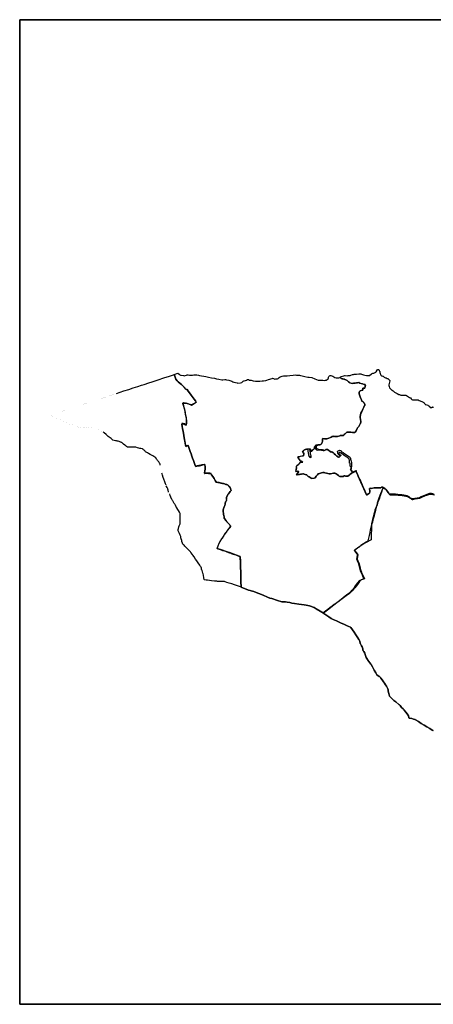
# Model space of a CAD drawing. Header units: metres. Extents: x 578835 to 593571, y 248557 to 255108.
# Tile 4 of 251: x 579487 to 579613, y 249054 to 249355. Entities that reach past the tile are written whole.
import ezdxf

# ---------------------------------------------------------------- set-up
doc = ezdxf.new("R2010")
doc.units = ezdxf.units.M
doc.layers.add('présentation - une seule planche', color=7, linetype='Continuous')

msp = doc.modelspace()

# ---------------------------------------------------------------- linework, layer by layer
at = {"layer": 'présentation - une seule planche'}
for points in [[(580032.17, 249354.95), (579487.34, 249354.95), (579487.34, 249054.38), (580032.17, 249054.38)], [(579571.75, 249216.06), (579571.93, 249216.03), (579572.3, 249216.11), (579572.53, 249216.1), (579572.62, 249216.03), (579572.78, 249216.13), (579572.93, 249216.18), (579573.28, 249216.24), (579573.7, 249216.3), (579573.86, 249216.27), (579574.07, 249216.23), (579574.39, 249216.08), (579574.74, 249215.98), (579574.85, 249215.96), (579574.91, 249215.9), (579575.02, 249215.77), (579575.17, 249215.61), (579575.29, 249215.5), (579575.4, 249215.46), (579575.59, 249215.41), (579576.24, 249215), (579576.37, 249214.94), (579577.12, 249215.01), (579577.3, 249215.05), (579577.47, 249215.14), (579577.72, 249215.56), (579578.14, 249215.99), (579578.35, 249216.28), (579578.76, 249216.44), (579579.05, 249216.55), (579579.36, 249216.63), (579579.72, 249216.68), (579580.08, 249216.69), (579580.15, 249216.69), (579580.39, 249216.64), (579580.83, 249216.48), (579581.28, 249216.38), (579581.69, 249216.33), (579581.93, 249216.3), (579582.12, 249216.29), (579583.06, 249216.51), (579583.3, 249216.5), (579583.53, 249216.48), (579583.67, 249216.43), (579583.84, 249216.35), (579584.14, 249216.11), (579584.5, 249215.81), (579584.77, 249215.62), (579584.95, 249215.54), (579585.09, 249215.49), (579585.32, 249215.51), (579585.81, 249215.5), (579586, 249215.54), (579586.31, 249215.68), (579586.46, 249215.68), (579586.72, 249215.61), (579587.24, 249215.56), (579587.38, 249215.65), (579587.74, 249215.89), (579587.98, 249216.06), (579588.12, 249216.17), (579588.58, 249216.56), (579588.74, 249216.66), (579588.85, 249216.69), (579588.97, 249216.72), (579589.82, 249217.11), (579589.99, 249217.14), (579589.91, 249217), (579590.02, 249216.81), (579590.33, 249216.1), (579590.56, 249215.62), (579590.99, 249214.65), (579591.22, 249214.13), (579591.96, 249212.46), (579592.58, 249211.08), (579593.09, 249209.95), (579593.14, 249209.88), (579593.66, 249210.18), (579593.78, 249210.27), (579593.88, 249210.36), (579593.97, 249210.46), (579594.03, 249210.56), (579594.08, 249210.72), (579594.1, 249210.85), (579594.09, 249211.02), (579594.01, 249211.79), (579594.09, 249211.88), (579594.17, 249211.91), (579594.54, 249211.86), (579595.45, 249212.08), (579595.58, 249212.09), (579596.49, 249212), (579596.85, 249212.02), (579597.15, 249212.01), (579597.28, 249212.02), (579597.43, 249212.06), (579597.68, 249212.24), (579597.92, 249212.26), (579598, 249212.23), (579598.11, 249212.16), (579597.97, 249211.78), (579597.63, 249210.92), (579597.47, 249210.49), (579597.04, 249209.36), (579596.86, 249208.87), (579596.52, 249207.93), (579596.43, 249207.7), (579596.32, 249207.38), (579596.19, 249206.79), (579596.09, 249206.44), (579595.92, 249205.95), (579595.66, 249205.2), (579595.57, 249204.87), (579595.44, 249204.3), (579595.36, 249204.04), (579595.09, 249203.13), (579594.9, 249202.4), (579594.61, 249201.2), (579594.59, 249200.69), (579594.56, 249199.43), (579594.5, 249197.82), (579594.47, 249196.38), (579594.46, 249196.27), (579594.46, 249196.17), (579594.07, 249195.98), (579593.34, 249195.59), (579592.16, 249194.9), (579591.37, 249194.46), (579590.81, 249193.98), (579590.47, 249193.72), (579589.41, 249192.92), (579589.99, 249192.22), (579590.38, 249191.83), (579590.42, 249191.72), (579590.35, 249190.96), (579590.27, 249190.43), (579590.27, 249190.22), (579590.47, 249189.73), (579590.73, 249189.11), (579590.93, 249188.48), (579591.19, 249187.47), (579591.29, 249187.13), (579591.54, 249186.3), (579591.7, 249185.87), (579592.05, 249185.15), (579592.49, 249184.29), (579591.47, 249183.94), (579591.3, 249183.83), (579590.94, 249183.4), (579590.31, 249182.57), (579589.51, 249181.52), (579589.22, 249181.17), (579588.71, 249180.59), (579588.22, 249180.11), (579587.75, 249179.72), (579587.29, 249179.38), (579586.43, 249178.77), (579585.27, 249177.89), (579584.69, 249177.48), (579584.02, 249176.95), (579583.51, 249176.56), (579582.73, 249175.95), (579581.55, 249175.03), (579579.92, 249173.8), (579578.96, 249174.37), (579577.76, 249175.08), (579577.14, 249175.48), (579575.72, 249176.06), (579574.71, 249176.22), (579574.11, 249176.29), (579572.44, 249176.55), (579571.08, 249176.75), (579570.33, 249176.87), (579569.7, 249177.01), (579568.93, 249177.15), (579568.34, 249177.21), (579567.24, 249177.22), (579565.89, 249177.67), (579564.22, 249178.21), (579563.58, 249178.41), (579562.89, 249178.71), (579561.6, 249179.23), (579560.24, 249179.77), (579558.96, 249180.28), (579558.73, 249180.37), (579557.87, 249180.58), (579557.59, 249180.68), (579557.09, 249180.85), (579554.82, 249181.76), (579554.82, 249182.05), (579554.78, 249183.18), (579554.76, 249184.39), (579554.74, 249185.39), (579554.71, 249186.49), (579554.68, 249187.64), (579554.66, 249188.52), (579554.64, 249189.3), (579554.6, 249190.63), (579554.59, 249190.72), (579554.58, 249191.04), (579554.58, 249191.07), (579553.4, 249191.51), (579551.31, 249192.26), (579551.25, 249192.28), (579550.32, 249192.59), (579548.83, 249193.11), (579547.59, 249193.56), (579547.95, 249194.66), (579548.46, 249195.63), (579548.64, 249195.95), (579548.77, 249196.2), (579549.44, 249197.2), (579549.7, 249197.6), (579550.04, 249198.11), (579550.6, 249198.86), (579550.73, 249199.03), (579551.03, 249199.43), (579551.56, 249200.08), (579551.71, 249200.25), (579551.68, 249200.35), (579551.62, 249200.41), (579551.53, 249200.5), (579551.43, 249200.65), (579551.29, 249200.84), (579551.14, 249201.04), (579551, 249201.19), (579550.83, 249201.37), (579550.64, 249201.56), (579550.47, 249201.76), (579550.26, 249202.02), (579550.19, 249202.1), (579549.83, 249202.54), (579549.69, 249202.7), (579549.68, 249202.78), (579549.68, 249202.92), (579549.66, 249203.07), (579549.63, 249203.27), (579549.59, 249203.46), (579549.56, 249203.65), (579549.52, 249203.82), (579549.49, 249203.95), (579549.43, 249204.41), (579549.41, 249204.63), (579549.39, 249204.81), (579549.39, 249205.12), (579549.4, 249205.26), (579549.4, 249205.34), (579549.41, 249205.4), (579549.42, 249205.42), (579549.43, 249205.51), (579549.45, 249205.57), (579549.52, 249205.73), (579549.6, 249205.96), (579549.7, 249206.24), (579549.77, 249206.43), (579549.84, 249206.6), (579549.9, 249206.8), (579549.95, 249206.96), (579549.98, 249207.12), (579550.03, 249207.38), (579550.09, 249207.68), (579550.1, 249207.78), (579550.18, 249207.83), (579550.27, 249207.97), (579550.36, 249208.14), (579550.41, 249208.23), (579550.45, 249208.36), (579550.46, 249208.42), (579550.43, 249208.53), (579550.37, 249208.68), (579550.35, 249208.75), (579550.34, 249208.85), (579550.33, 249208.94), (579550.34, 249209.01), (579550.36, 249209.07), (579550.38, 249209.14), (579550.43, 249209.21), (579550.53, 249209.35), (579550.57, 249209.44), (579550.63, 249209.59), (579550.69, 249209.75), (579550.72, 249209.82), (579550.75, 249209.88), (579550.84, 249210.01), (579551, 249210.23), (579551.3, 249210.62), (579551.51, 249210.89), (579551.73, 249211.15), (579551.81, 249211.24), (579551.81, 249211.3), (579551.76, 249211.45), (579551.64, 249211.81), (579551.51, 249212.17), (579551.45, 249212.35), (579551.37, 249212.37), (579551.24, 249212.36), (579551.22, 249212.39), (579551.14, 249212.53), (579551.01, 249212.72), (579550.93, 249212.79), (579550.84, 249212.85), (579550.76, 249212.89), (579550.68, 249212.93), (579550.44, 249213.01), (579550.27, 249213.06), (579550.17, 249213.1), (579549.73, 249213.3), (579549.66, 249213.31), (579549.5, 249213.34), (579549.32, 249213.37), (579549.13, 249213.4), (579548.82, 249213.46), (579548.65, 249213.49), (579548.5, 249213.56), (579548.11, 249213.65), (579547.45, 249213.78), (579547.22, 249213.81), (579546.94, 249214.28), (579546.59, 249214.86), (579546.2, 249215.48), (579545.86, 249216.03), (579545.64, 249216.38), (579545.75, 249216.46), (579545.32, 249216.47), (579545.21, 249216.47), (579545.1, 249216.48), (579544.23, 249216.55), (579544.04, 249216.56), (579543.75, 249216.56), (579543.66, 249216.52), (579543.72, 249216.78), (579543.77, 249216.99), (579543.8, 249217.21), (579543.87, 249217.77), (579543.89, 249218.06), (579543.9, 249218.36), (579543.89, 249218.62), (579543.82, 249218.87), (579543.74, 249219.14), (579543.65, 249219.19), (579542.88, 249219.04), (579542.55, 249218.98), (579541.98, 249218.89), (579541.42, 249218.75), (579540.93, 249218.62), (579540.85, 249218.88), (579540.62, 249219.51), (579540.32, 249220.34), (579540.06, 249221.07), (579539.83, 249221.71), (579539.57, 249222.44), (579539.3, 249223.17), (579539, 249224.01), (579538.93, 249224.22), (579538.9, 249224.31), (579538.78, 249224.64), (579538.65, 249225), (579538.6, 249225), (579538.34, 249224.89), (579537.94, 249224.69), (579537.86, 249225.14), (579537.67, 249226.24), (579537.6, 249226.72), (579537.37, 249228.06), (579537.25, 249228.76), (579537.01, 249230.19), (579536.9, 249230.81), (579536.8, 249231.52), (579536.78, 249231.62), (579537.35, 249231.48), (579537.59, 249231.42), (579537.81, 249231.35), (579538.12, 249231.2), (579538.16, 249231.31), (579538.22, 249231.86), (579538.24, 249232.3), (579538.22, 249232.67), (579538.2, 249232.96), (579538.17, 249233.23), (579537.9, 249234.45), (579537.77, 249235.23), (579537.64, 249235.92), (579537.47, 249236.53), (579537.09, 249237.83), (579537.11, 249237.89), (579537.13, 249237.95), (579537.2, 249237.96), (579537.49, 249237.9), (579537.74, 249237.89), (579538.01, 249237.98), (579538.25, 249237.92), (579538.57, 249237.78), (579539.04, 249237.61), (579539.5, 249237.36), (579539.74, 249237.32), (579541.17, 249238.15), (579540.89, 249238.57), (579539.65, 249240.33), (579539.15, 249241.02), (579538.74, 249241.59), (579538.4, 249242.08), (579538.36, 249242.11), (579538.26, 249242.1), (579538, 249242.17), (579537.88, 249242.23), (579537.81, 249242.3), (579537.64, 249242.52), (579537.5, 249242.72), (579537.39, 249242.85), (579537.23, 249243.02), (579536.99, 249243.27), (579536.86, 249243.4), (579536.63, 249243.6), (579536.23, 249243.94), (579535.65, 249244.44), (579535.35, 249244.75), (579534.97, 249245.18), (579534.59, 249246.16), (579534.44, 249246.61), (579535.6, 249247.05), (579535.95, 249246.74), (579536.1, 249246.6), (579536.19, 249246.55), (579536.38, 249246.48), (579536.52, 249246.46), (579537.26, 249246.38), (579537.39, 249246.33), (579537.45, 249246.24), (579537.46, 249246.21), (579538.2, 249246.42), (579538.44, 249246.49), (579538.65, 249246.49), (579539.06, 249246.47), (579539.52, 249246.43), (579540.03, 249246.47), (579540.42, 249246.5), (579540.89, 249246.51), (579541.38, 249246.5), (579541.82, 249246.46), (579542.2, 249246.38), (579542.81, 249246.25), (579543.52, 249246.11), (579544.07, 249246.01), (579544.89, 249245.85), (579545.85, 249245.66), (579546.69, 249245.48), (579547.36, 249245.3), (579548.06, 249245.18), (579548.96, 249245.01), (579549.25, 249244.98), (579549.85, 249245.08), (579550.06, 249245.09), (579550.42, 249245.06), (579551.13, 249244.91), (579551.71, 249244.75), (579552.01, 249244.62), (579552.35, 249244.45), (579552.66, 249244.31), (579553.61, 249244.05), (579553.75, 249244), (579554.62, 249244.05), (579555.07, 249244.19), (579555.21, 249244.26), (579555.47, 249244.57), (579555.64, 249244.69), (579555.75, 249244.73), (579556.2, 249244.79), (579556.44, 249244.87), (579556.78, 249245.08), (579556.94, 249245.13), (579557.04, 249245.14), (579557.11, 249245.12), (579557.21, 249245.03), (579557.32, 249244.92), (579557.96, 249244.89), (579558.22, 249244.83), (579558.56, 249244.71), (579559.18, 249244.63), (579559.47, 249244.63), (579559.76, 249244.63), (579560.53, 249244.58), (579561.31, 249244.69), (579561.67, 249244.7), (579562.42, 249244.8), (579562.66, 249244.89), (579563.2, 249245.09), (579564.27, 249245.42), (579564.39, 249245.49), (579564.73, 249245.4), (579565.09, 249245.26), (579565.41, 249245.27), (579565.96, 249245.36), (579566.17, 249245.41), (579566.45, 249245.69), (579566.72, 249245.89), (579567.05, 249246.06), (579567.37, 249246.16), (579567.74, 249246.25), (579567.92, 249246.24), (579568.2, 249246.19), (579568.44, 249246.19), (579568.91, 249246.22), (579569.74, 249246.35), (579570.74, 249246.48), (579571.36, 249246.53), (579571.7, 249246.44), (579571.82, 249246.42), (579572.14, 249246.41), (579572.6, 249246.39), (579572.96, 249246.38), (579573.5, 249246.27), (579574.3, 249246.04), (579575.21, 249245.83), (579575.56, 249245.78), (579576.36, 249245.71), (579577.33, 249245.33), (579578.36, 249244.87), (579578.7, 249244.93), (579579.12, 249244.95), (579579.76, 249244.9), (579580.37, 249244.85), (579580.61, 249244.88), (579580.9, 249244.96), (579581.11, 249245.08), (579581.35, 249245.33), (579581.44, 249245.58), (579581.52, 249245.85), (579581.64, 249246.06), (579581.8, 249246.21), (579581.99, 249246.3), (579582.11, 249246.32), (579582.23, 249246.3), (579582.77, 249246.1), (579583.41, 249245.75), (579583.82, 249245.59), (579584.02, 249245.61), (579584.67, 249245.66), (579585.05, 249245.76), (579585.09, 249245.69), (579585.28, 249245.54), (579585.43, 249245.45), (579585.59, 249245.36), (579585.86, 249245.29), (579586.15, 249245.24), (579586.39, 249245.19), (579586.48, 249245.16), (579586.77, 249245.01), (579587.13, 249244.8), (579587.35, 249244.64), (579587.62, 249244.43), (579587.86, 249244.21), (579587.98, 249244.14), (579588.68, 249243.92), (579589.11, 249243.99), (579589.57, 249243.99), (579590.07, 249244.07), (579590.33, 249244.08), (579590.71, 249244.15), (579590.88, 249244.15), (579590.89, 249244.03), (579591.81, 249243.76), (579592.32, 249243.62), (579592.64, 249243.58), (579592.63, 249243.3), (579592.77, 249243.28), (579592.76, 249243.13), (579592.71, 249243.12), (579592.61, 249242.43), (579592.08, 249242.47), (579591.94, 249242.48), (579591.94, 249242.38), (579591.95, 249241.85), (579591.44, 249241.72), (579591.17, 249241.67), (579591.07, 249241.58), (579590.98, 249241.5), (579590.91, 249241.41), (579590.82, 249241.18), (579590.83, 249240.99), (579590.88, 249240.76), (579590.98, 249240.4), (579591.18, 249239.82), (579591.35, 249239.34), (579591.53, 249238.94), (579591.66, 249238.6), (579591.7, 249238.49), (579592.03, 249238.28), (579592.14, 249238.19), (579592.22, 249238.12), (579592.3, 249238.03), (579592.38, 249237.93), (579592.46, 249237.79), (579592.51, 249237.66), (579592.53, 249237.57), (579592.53, 249237.2), (579592.49, 249237.11), (579592.28, 249236.71), (579591.98, 249236.07), (579591.84, 249235.78), (579591.62, 249235.31), (579591.39, 249234.81), (579591.36, 249234.68), (579591.29, 249234.38), (579591.17, 249233.72), (579591.15, 249233.45), (579591.25, 249232.97), (579591.28, 249232.74), (579591.31, 249232.52), (579591.31, 249232.28), (579591.3, 249231.97), (579591.28, 249231.88), (579591.23, 249231.73), (579591.15, 249231.55), (579591.06, 249231.39), (579590.93, 249231.15), (579590.69, 249230.77), (579590.38, 249230.33), (579590.24, 249230.13), (579589.94, 249229.49), (579589.9, 249229.42), (579589.66, 249229.08), (579589.59, 249229), (579589.49, 249228.94), (579589.44, 249228.92), (579589.36, 249228.92), (579589.25, 249228.91), (579589.02, 249228.93), (579588.78, 249228.95), (579588.3, 249229), (579588.07, 249229.02), (579587.97, 249229.04), (579587.83, 249229.06), (579587.57, 249229.07), (579587.32, 249229.07), (579587.19, 249229.04), (579587.04, 249228.99), (579586.85, 249228.85), (579586.66, 249228.67), (579586.29, 249228.26), (579586.15, 249228.09), (579586.04, 249228.03), (579585.39, 249228.02), (579585.25, 249228.01), (579585.09, 249227.99), (579584.96, 249227.95), (579584.21, 249227.73), (579584.1, 249227.71), (579583.94, 249227.71), (579583.48, 249227.75), (579583.32, 249227.76), (579583.14, 249227.77), (579582.98, 249227.75), (579582.83, 249227.72), (579582.64, 249227.67), (579582.33, 249227.54), (579582.06, 249227.44), (579581.55, 249227.18), (579581.02, 249227.05), (579580.81, 249227), (579580.24, 249227.03), (579579.8, 249227.12), (579579.63, 249227.03), (579579.61, 249226.32), (579579.58, 249225.91), (579579.35, 249225.47), (579579.3, 249225.38), (579579.25, 249225.34), (579579, 249225.22), (579578.92, 249225.18), (579578.8, 249225.15), (579578.27, 249225.12), (579577.61, 249225.11), (579577.48, 249224.97), (579577.22, 249224.55), (579577.16, 249224.41), (579577.14, 249224.32), (579577.17, 249224.23), (579577.28, 249224.05), (579576.75, 249223.63), (579576.58, 249223.44), (579576.43, 249223.23), (579576.39, 249223.19), (579576.17, 249223.1), (579576.09, 249223.51), (579576.12, 249223.52), (579576.09, 249223.62), (579576.04, 249223.81), (579575.73, 249223.84), (579574.77, 249223.84), (579574.36, 249223.74), (579574.23, 249223.67), (579573.9, 249223.39), (579573.78, 249223.24), (579573.63, 249222.92), (579573.66, 249222.79), (579573.92, 249222.66), (579573.95, 249222.38), (579573.83, 249221.79), (579572.88, 249221.62), (579572.15, 249221.49), (579572.34, 249221.16), (579572.57, 249220.73), (579572.68, 249220.56), (579572.94, 249220.21), (579573.01, 249220.14), (579573.09, 249220.11), (579573.35, 249220.08), (579573.59, 249219.93), (579572.96, 249219.8), (579572.6, 249219.54), (579572.55, 249219.44), (579572.27, 249219.04), (579571.88, 249218.77), (579571.75, 249218.7), (579571.69, 249218.62), (579571.66, 249218.53), (579571.76, 249218.09), (579571.65, 249217.72), (579571.57, 249217.19), (579571.54, 249217.06), (579571.91, 249217.08), (579572.14, 249217.05), (579572.4, 249216.99), (579572.12, 249216.59), (579571.86, 249216.24)], [(579578.4, 249223.85), (579578.62, 249223.77), (579578.71, 249223.74), (579578.84, 249223.73), (579578.91, 249223.73), (579579.29, 249223.74), (579579.53, 249223.73), (579579.76, 249223.68), (579580, 249223.61), (579580.1, 249223.57), (579580.22, 249223.52), (579580.39, 249223.44), (579580.52, 249223.55), (579580.71, 249223.72), (579581.14, 249223.79), (579582.29, 249222.92), (579582.5, 249223.02), (579582.81, 249222.85), (579583.06, 249222.7), (579583.26, 249222.55), (579583.21, 249222.47), (579583.6, 249222.13), (579584.02, 249221.75), (579584.52, 249221.4), (579584.68, 249221.33), (579585.08, 249221.7), (579584.47, 249222.33), (579584.37, 249222.56), (579584.3, 249222.77), (579584.26, 249223.12), (579584.3, 249223.23), (579584.42, 249223.3), (579584.6, 249223.4), (579584.77, 249223.45), (579584.84, 249223.49), (579585.15, 249223.4), (579585.3, 249223.33), (579585.39, 249223.25), (579585.56, 249223.05), (579585.93, 249222.83), (579586.21, 249222.66), (579586.68, 249222.35), (579587.07, 249222.06), (579587.31, 249221.9), (579587.73, 249221.62), (579587.9, 249221.48), (579588.11, 249221.26), (579588.16, 249221.08), (579588.24, 249220.81), (579588.38, 249220.2), (579588.47, 249219.74), (579588.5, 249219.61), (579588.53, 249219.07), (579588.5, 249218.76), (579588.46, 249218.56), (579588.44, 249218.22), (579588.44, 249218.08), (579588.41, 249218.01), (579588.35, 249217.87), (579588.24, 249217.69), (579588.62, 249217.08), (579588.84, 249216.73), (579588.86, 249216.73), (579588.85, 249216.69), (579588.74, 249216.66), (579588.58, 249216.56), (579588.12, 249216.17), (579587.98, 249216.06), (579587.74, 249215.89), (579587.38, 249215.65), (579587.24, 249215.56), (579586.72, 249215.61), (579586.46, 249215.68), (579586.31, 249215.68), (579586, 249215.54), (579585.81, 249215.5), (579585.32, 249215.51), (579585.09, 249215.49), (579584.95, 249215.54), (579584.77, 249215.62), (579584.5, 249215.81), (579584.14, 249216.11), (579583.84, 249216.35), (579583.67, 249216.43), (579583.53, 249216.48), (579583.37, 249216.5), (579583.3, 249216.5), (579583.06, 249216.51), (579582.12, 249216.29), (579581.93, 249216.3), (579581.69, 249216.33), (579581.28, 249216.38), (579580.83, 249216.48), (579580.39, 249216.64), (579580.15, 249216.69), (579580.08, 249216.69), (579579.72, 249216.68), (579579.36, 249216.63), (579579.05, 249216.55), (579578.76, 249216.44), (579578.35, 249216.28), (579578.14, 249215.99), (579577.72, 249215.56), (579577.47, 249215.14), (579577.3, 249215.05), (579577.12, 249215.01), (579576.37, 249214.94), (579576.24, 249215), (579575.59, 249215.41), (579575.4, 249215.46), (579575.29, 249215.5), (579575.17, 249215.61), (579575.02, 249215.77), (579574.91, 249215.9), (579574.85, 249215.96), (579574.74, 249215.98), (579574.39, 249216.08), (579574.07, 249216.23), (579573.86, 249216.27), (579573.7, 249216.3), (579573.28, 249216.24), (579572.93, 249216.18), (579572.53, 249216.1), (579572.3, 249216.11), (579571.93, 249216.03), (579571.75, 249216.06), (579571.86, 249216.24), (579572.12, 249216.59), (579572.4, 249216.99), (579572.14, 249217.05), (579571.91, 249217.08), (579571.54, 249217.06), (579571.57, 249217.19), (579571.59, 249217.41), (579571.6, 249217.51), (579571.64, 249217.73), (579571.66, 249217.82), (579571.71, 249217.99), (579571.74, 249218.1), (579571.76, 249218.18), (579571.71, 249218.5), (579571.7, 249218.61), (579571.96, 249218.84), (579572.06, 249218.91), (579572.18, 249219.01), (579572.29, 249219.1), (579572.45, 249219.31), (579572.54, 249219.47), (579572.72, 249219.68), (579572.83, 249219.74), (579572.88, 249219.76), (579573.05, 249219.82), (579573.17, 249219.85), (579573.31, 249219.87), (579573.45, 249219.85), (579573.49, 249219.84), (579573.66, 249219.9), (579573.36, 249220.12), (579573.26, 249220.15), (579573.12, 249220.16), (579572.88, 249220.23), (579572.52, 249220.78), (579572.17, 249221.42), (579572.45, 249221.52), (579573, 249221.66), (579573.59, 249221.8), (579573.76, 249221.84), (579573.84, 249221.82), (579573.95, 249222.38), (579573.92, 249222.66), (579573.66, 249222.79), (579573.6, 249222.93), (579573.77, 249223.26), (579573.88, 249223.41), (579573.96, 249223.49), (579574.07, 249223.58), (579574.17, 249223.67), (579574.27, 249223.72), (579574.5, 249223.79), (579574.86, 249223.85), (579575.2, 249223.88), (579575.69, 249223.92), (579576.04, 249223.81), (579576.05, 249223.76), (579576.09, 249223.62), (579576.12, 249223.52), (579576.09, 249223.51), (579576.16, 249223.17), (579576.24, 249223.19), (579576.38, 249223.24), (579576.44, 249223.28), (579576.47, 249223.32), (579576.6, 249223.53), (579576.81, 249223.74), (579576.98, 249223.89), (579577.32, 249224.16), (579577.69, 249224.66), (579577.68, 249224.6), (579577.69, 249224.47), (579577.72, 249224.32), (579577.75, 249224.24), (579577.8, 249224.17), (579577.88, 249224.09), (579577.97, 249224.03)], [(579575.97, 249222.17), (579576.08, 249221.79), (579576.09, 249221.75), (579575.63, 249221.65), (579575.2, 249223.88), (579575.69, 249223.92), (579575.69, 249223.77), (579575.8, 249223.21), (579575.85, 249222.94), (579575.89, 249222.75), (579575.91, 249222.59), (579575.94, 249222.41)], [(579576.13, 249221.54), (579576.1, 249221.34), (579575.94, 249221.25), (579575.88, 249221.57), (579575.65, 249221.53), (579575.63, 249221.65), (579576.09, 249221.75)]]:
    msp.add_lwpolyline(points, close=True, dxfattribs=at)
at = {"layer": 'présentation - une seule planche', "ltscale": 0.4}
msp.add_lwpolyline([(579487.34, 249354.95), (580032.17, 249354.95), (580032.17, 249054.38), (579487.34, 249054.38)], close=True, dxfattribs=at)
at = {"layer": 'présentation - une seule planche', "flags": 128}
for points in [[(579516.81, 249240.83), (579517.98, 249241.23), (579519.12, 249241.61), (579520.6, 249242.08), (579521.96, 249242.52), (579523.38, 249242.99), (579524.52, 249243.37), (579525.24, 249243.6), (579526.67, 249244.07), (579527.74, 249244.42), (579529.57, 249245.03), (579531.3, 249245.59), (579533.05, 249246.18), (579534.24, 249246.57), (579534.44, 249246.61)], [(579534.44, 249246.61), (579534.59, 249246.16), (579534.97, 249245.18), (579535.35, 249244.75), (579535.65, 249244.44), (579536.23, 249243.94), (579536.63, 249243.6), (579536.86, 249243.4), (579536.99, 249243.27), (579537.23, 249243.02), (579537.39, 249242.85), (579537.5, 249242.72), (579537.64, 249242.52), (579537.81, 249242.3), (579537.88, 249242.23), (579537.94, 249242.19), (579538, 249242.17), (579538.08, 249242.14), (579538.19, 249242.11), (579538.26, 249242.1), (579538.36, 249242.11), (579538.4, 249242.08), (579538.74, 249241.59), (579539.15, 249241.02), (579539.65, 249240.33), (579540.15, 249239.62), (579540.51, 249239.11), (579540.89, 249238.57), (579541.17, 249238.15), (579540.97, 249238.03), (579540.51, 249237.78), (579539.97, 249237.5), (579539.76, 249237.41)], [(579537.06, 249237.84), (579537.14, 249237.59), (579537.29, 249237.12), (579537.31, 249236.95), (579537.41, 249236.58), (579537.52, 249236.22), (579537.59, 249235.94), (579537.67, 249235.58), (579537.74, 249235.19), (579537.76, 249235.06), (579537.79, 249234.78), (579537.8, 249234.6), (579537.88, 249234.33), (579537.97, 249233.97), (579538.02, 249233.78), (579538.06, 249233.58), (579538.11, 249233.23)], [(579539.76, 249237.41), (579539.26, 249237.49), (579538.94, 249237.55), (579538.4, 249237.7), (579538, 249237.82), (579537.75, 249237.88), (579537.56, 249237.91), (579537.26, 249237.95), (579537.13, 249237.95)], [(579538.09, 249231.38), (579538.04, 249231.4), (579537.79, 249231.51), (579537.64, 249231.58), (579537.45, 249231.63), (579537.16, 249231.67), (579536.95, 249231.69), (579536.78, 249231.72)], [(579536.78, 249231.62), (579536.8, 249231.52), (579536.9, 249230.81), (579537.01, 249230.19), (579537.09, 249229.68), (579537.15, 249229.32), (579537.25, 249228.76), (579537.37, 249228.06), (579537.48, 249227.38), (579537.6, 249226.72), (579537.67, 249226.24), (579537.79, 249225.57), (579537.86, 249225.14), (579537.94, 249224.69), (579538.34, 249224.89), (579538.6, 249225), (579538.65, 249225), (579538.78, 249224.64), (579539, 249224.01), (579539.3, 249223.17), (579539.57, 249222.44), (579539.83, 249221.71), (579540.06, 249221.07), (579540.32, 249220.34), (579540.62, 249219.51), (579540.85, 249218.88), (579540.93, 249218.62)], [(579538.14, 249232.96), (579538.16, 249232.66), (579538.18, 249232.36), (579538.19, 249232.21), (579538.18, 249232.03), (579538.17, 249231.84), (579538.16, 249231.65), (579538.15, 249231.53), (579538.13, 249231.43), (579538.11, 249231.4), (579538.09, 249231.38)], [(579530.18, 249219), (579530.15, 249219.23), (579530.1, 249219.39), (579530.05, 249219.5), (579530, 249219.59), (579529.89, 249219.74), (579529.73, 249219.94), (579529.54, 249220.17), (579529.38, 249220.37), (579529.23, 249220.58), (579529.06, 249220.83), (579528.91, 249221.05), (579528.83, 249221.14), (579528.7, 249221.28), (579528.54, 249221.4), (579528.24, 249221.6), (579527.93, 249221.79), (579527.55, 249222.02), (579527.12, 249222.26), (579526.64, 249222.52), (579526.35, 249222.68), (579526.13, 249222.79), (579525.93, 249222.92), (579525.73, 249223.07), (579525.58, 249223.2), (579525.44, 249223.33), (579525.28, 249223.49), (579525.13, 249223.66), (579525.03, 249223.76), (579524.97, 249223.8), (579524.87, 249223.84), (579524.73, 249223.91), (579524.63, 249223.94), (579524.28, 249224.01), (579523.98, 249224.08), (579523.65, 249224.17), (579523.24, 249224.29), (579522.72, 249224.44), (579521.99, 249224.44), (579521.62, 249224.43), (579521.04, 249224.42), (579520.68, 249224.41), (579520.54, 249224.42), (579520.44, 249224.44), (579520.34, 249224.46), (579520.25, 249224.49), (579520.1, 249224.56), (579519.93, 249224.66), (579519.69, 249224.84), (579519.37, 249225.1), (579518.97, 249225.41), (579518.7, 249225.64), (579518.56, 249225.74), (579518.38, 249225.86), (579518.25, 249225.94), (579518.09, 249226.02), (579517.89, 249226.1), (579517.62, 249226.2), (579517.35, 249226.26), (579517.1, 249226.31), (579516.8, 249226.36), (579516.51, 249226.43), (579516.18, 249226.52), (579515.77, 249226.64), (579515.19, 249227.09), (579514.35, 249227.74), (579513.67, 249228.29), (579513.07, 249228.82), (579512.82, 249229.02)], [(579575.63, 249221.65), (579576.09, 249221.75)], [(579532.01, 249212.81), (579531.83, 249213.26), (579531.59, 249213.91), (579531.29, 249214.7), (579531.11, 249215.24), (579530.9, 249215.86), (579530.76, 249216.3), (579530.68, 249216.56)], [(579540.95, 249218.55), (579541.32, 249218.63), (579542.11, 249218.79), (579542.61, 249218.9), (579543.2, 249219.03), (579543.74, 249219.14), (579543.82, 249218.87), (579543.89, 249218.62), (579543.9, 249218.36), (579543.89, 249218.06), (579543.87, 249217.77), (579543.8, 249217.21), (579543.77, 249216.99), (579543.72, 249216.78), (579543.66, 249216.52)], [(579543.68, 249216.44), (579543.74, 249216.46), (579543.82, 249216.49), (579543.88, 249216.5), (579543.97, 249216.51), (579544.06, 249216.52), (579544.18, 249216.51), (579544.37, 249216.51), (579544.57, 249216.5), (579544.7, 249216.49), (579544.88, 249216.46), (579545.05, 249216.44), (579545.19, 249216.42), (579545.43, 249216.4), (579545.58, 249216.39), (579545.64, 249216.38), (579545.86, 249216.03), (579546.2, 249215.48), (579546.59, 249214.86), (579546.94, 249214.28), (579547.22, 249213.81)], [(579547.24, 249213.74), (579547.32, 249213.75), (579547.48, 249213.73), (579547.73, 249213.69), (579547.99, 249213.65), (579548.31, 249213.57), (579548.65, 249213.49), (579548.82, 249213.46), (579549.13, 249213.4), (579549.32, 249213.37), (579549.5, 249213.34), (579549.73, 249213.3), (579550.17, 249213.1), (579550.27, 249213.06), (579550.44, 249213.01), (579550.68, 249212.93), (579550.76, 249212.89), (579550.84, 249212.85), (579550.93, 249212.79), (579551.01, 249212.72), (579551.14, 249212.53), (579551.22, 249212.39), (579551.32, 249212.22), (579551.38, 249212.23), (579551.41, 249212.24), (579551.43, 249212.27), (579551.45, 249212.35), (579551.51, 249212.17), (579551.64, 249211.81), (579551.76, 249211.45), (579551.81, 249211.3), (579551.82, 249211.27), (579551.81, 249211.24), (579551.73, 249211.15), (579551.51, 249210.89), (579551.3, 249210.62), (579551, 249210.23), (579550.84, 249210.01), (579550.75, 249209.88), (579550.72, 249209.82), (579550.69, 249209.75), (579550.63, 249209.59), (579550.57, 249209.44), (579550.53, 249209.35), (579550.43, 249209.21), (579550.38, 249209.14), (579550.36, 249209.07), (579550.34, 249209.01), (579550.33, 249208.94), (579550.34, 249208.85), (579550.35, 249208.75), (579550.37, 249208.68), (579550.43, 249208.53), (579550.46, 249208.42), (579550.45, 249208.36), (579550.41, 249208.23), (579550.36, 249208.14), (579550.27, 249207.97), (579550.18, 249207.83)], [(579532.75, 249210.71), (579532.67, 249210.92), (579532.61, 249211.08), (579532.56, 249211.43), (579532.53, 249211.55), (579532.49, 249211.71), (579532.3, 249212.11), (579532.04, 249212.69)], [(579554.82, 249181.76), (579554.31, 249181.92), (579553.79, 249182.1), (579552.81, 249182.42), (579551.97, 249182.7), (579551.25, 249182.94), (579550.49, 249183.19), (579550, 249183.35), (579549.81, 249183.41), (579549.66, 249183.45), (579549.54, 249183.47), (579549.42, 249183.48), (579549.28, 249183.49), (579548.75, 249183.48), (579548.21, 249183.49), (579547.72, 249183.49), (579547.63, 249183.49), (579547.42, 249183.51), (579546.73, 249183.59), (579545.79, 249183.7), (579545.21, 249183.77), (579544.63, 249183.84), (579544.23, 249183.88), (579543.67, 249183.94), (579543.62, 249184.1), (579543.51, 249184.57), (579543.35, 249185.42), (579543.27, 249185.8), (579543.19, 249186.04), (579542.94, 249186.76), (579542.88, 249186.93), (579542.81, 249187.26), (579542.73, 249187.55), (579542.64, 249187.85), (579542.5, 249188.07), (579542.22, 249188.48), (579541.76, 249189.16), (579541.33, 249189.78), (579540.97, 249190.31), (579540.53, 249190.96), (579540.17, 249191.45), (579540.01, 249191.66), (579539.54, 249192.33), (579539.45, 249192.47), (579539.22, 249192.73), (579538.81, 249193.13), (579538.45, 249193.46), (579538.13, 249193.8), (579537.71, 249194.23), (579537.45, 249194.5), (579537.33, 249194.62), (579537.15, 249194.78), (579537.07, 249194.86), (579536.97, 249195.19), (579536.82, 249195.64), (579536.72, 249195.97), (579536.57, 249196.47), (579536.47, 249196.82), (579536.42, 249196.98), (579536.43, 249197.22), (579536.25, 249197.64), (579536.04, 249198.14), (579535.7, 249198.93), (579535.61, 249199.13), (579535.61, 249199.19), (579535.63, 249199.29), (579535.71, 249199.61), (579535.82, 249200.11), (579535.98, 249200.45), (579536.16, 249200.8), (579536.25, 249201.03), (579536.26, 249201.13), (579536.28, 249201.23), (579536.27, 249201.43), (579536.26, 249201.91), (579536.27, 249202.6), (579536.27, 249203.02), (579536.27, 249203.76), (579536.28, 249204), (579536.3, 249204.15), (579536.29, 249204.21), (579536.21, 249204.38), (579536.08, 249204.64), (579535.78, 249205.13), (579535.55, 249205.47), (579535.21, 249205.93), (579535.14, 249206.04), (579535.07, 249206.14), (579535.01, 249206.28), (579534.8, 249206.72), (579534.74, 249206.84), (579534.59, 249207.07), (579534.44, 249207.31), (579534.09, 249207.92), (579534.01, 249208.04), (579533.92, 249208.18), (579533.8, 249208.35), (579533.74, 249208.46), (579533.45, 249209.16), (579533.25, 249209.66), (579533.07, 249210.07), (579533, 249210.22)], [(579550.09, 249207.68), (579550.03, 249207.38), (579549.98, 249207.12), (579549.95, 249206.96), (579549.9, 249206.8), (579549.84, 249206.6), (579549.7, 249206.24), (579549.6, 249205.96), (579549.52, 249205.73), (579549.45, 249205.57), (579549.43, 249205.51), (579549.42, 249205.42), (579549.4, 249205.34), (579549.4, 249205.26), (579549.39, 249205.12), (579549.39, 249204.81), (579549.41, 249204.63), (579549.43, 249204.41), (579549.49, 249203.95)], [(579549.52, 249203.82), (579549.56, 249203.65), (579549.59, 249203.46), (579549.63, 249203.27), (579549.66, 249203.07), (579549.68, 249202.92), (579549.68, 249202.78), (579549.69, 249202.7), (579549.83, 249202.54), (579550.19, 249202.1), (579550.47, 249201.76), (579550.64, 249201.56), (579550.83, 249201.37), (579551, 249201.19), (579551.14, 249201.04), (579551.29, 249200.84), (579551.43, 249200.65), (579551.53, 249200.5), (579551.62, 249200.41), (579551.68, 249200.35), (579551.55, 249200.23), (579551.47, 249200.15), (579551.35, 249200.02), (579551.22, 249199.87), (579551.09, 249199.66), (579550.98, 249199.52), (579550.81, 249199.26), (579550.68, 249199.09), (579550.55, 249198.92), (579550.44, 249198.78), (579550.24, 249198.53), (579550.09, 249198.34), (579549.93, 249198.13), (579549.84, 249198.02), (579549.7, 249197.73), (579549.59, 249197.52), (579549.5, 249197.34), (579549.43, 249197.23), (579549.34, 249197.1), (579549.24, 249196.94), (579549.05, 249196.68), (579548.9, 249196.45), (579548.78, 249196.28), (579548.75, 249196.23), (579548.66, 249196.07), (579548.44, 249195.69), (579548.27, 249195.41), (579548.19, 249195.27), (579548.15, 249195.2), (579548.07, 249195.04), (579547.95, 249194.77), (579547.85, 249194.54), (579547.75, 249194.26), (579547.67, 249194.07), (579547.61, 249193.87), (579547.58, 249193.75), (579547.55, 249193.62), (579547.54, 249193.57)], [(579547.53, 249193.52), (579547.74, 249193.44), (579548.15, 249193.3), (579548.74, 249193.1), (579549.19, 249192.96), (579549.75, 249192.77), (579550.09, 249192.66), (579550.5, 249192.51), (579551.04, 249192.33), (579551.34, 249192.22), (579551.67, 249192.11), (579551.82, 249192.06), (579552.14, 249191.94), (579552.45, 249191.84), (579552.86, 249191.69), (579553.22, 249191.56), (579553.69, 249191.38), (579554.17, 249191.21), (579554.44, 249191.1), (579554.58, 249191.04), (579554.6, 249190.65), (579554.61, 249190.11), (579554.64, 249189.3), (579554.66, 249188.52), (579554.68, 249187.64), (579554.71, 249186.49), (579554.74, 249185.39), (579554.76, 249184.39), (579554.78, 249183.18), (579554.82, 249182.05), (579554.82, 249181.76)]]:
    msp.add_lwpolyline(points, dxfattribs=at)
at = {"layer": 'présentation - une seule planche'}
for points in [[(579534.44, 249246.61), (579535.6, 249247.05), (579535.95, 249246.74), (579536.1, 249246.6), (579536.19, 249246.55), (579536.38, 249246.48), (579536.52, 249246.46), (579537.26, 249246.38), (579537.39, 249246.33), (579537.45, 249246.24), (579537.46, 249246.21), (579538.2, 249246.42), (579538.44, 249246.49), (579538.65, 249246.49), (579539.06, 249246.47), (579539.52, 249246.43), (579540.03, 249246.47), (579540.42, 249246.5), (579540.89, 249246.51), (579541.38, 249246.5), (579541.82, 249246.46), (579542.2, 249246.38), (579542.81, 249246.25), (579543.52, 249246.11), (579544.07, 249246.01), (579544.89, 249245.85), (579545.85, 249245.66), (579546.69, 249245.48), (579547.36, 249245.3), (579548.06, 249245.18), (579548.96, 249245.01), (579549.25, 249244.98), (579549.85, 249245.08), (579550.06, 249245.09), (579550.42, 249245.06), (579551.13, 249244.91), (579551.71, 249244.75), (579552.01, 249244.62), (579552.35, 249244.45), (579552.66, 249244.31), (579553.61, 249244.05), (579553.75, 249244), (579554.62, 249244.05), (579555.07, 249244.19), (579555.21, 249244.26), (579555.47, 249244.57), (579555.64, 249244.69), (579555.75, 249244.73), (579556.2, 249244.79), (579556.44, 249244.87), (579556.78, 249245.08), (579556.94, 249245.13), (579557.04, 249245.14), (579557.11, 249245.12), (579557.21, 249245.03), (579557.32, 249244.92), (579557.96, 249244.89), (579558.22, 249244.83), (579558.56, 249244.71), (579559.18, 249244.63), (579559.47, 249244.63)], [(579559.47, 249244.63), (579559.76, 249244.63), (579560.53, 249244.58), (579561.31, 249244.69), (579561.67, 249244.7), (579562.42, 249244.8), (579562.66, 249244.89), (579563.2, 249245.09), (579564.27, 249245.42), (579564.39, 249245.49), (579564.73, 249245.4), (579565.09, 249245.26), (579565.41, 249245.27), (579565.96, 249245.36), (579566.17, 249245.41), (579566.45, 249245.69), (579566.72, 249245.89), (579567.05, 249246.06), (579567.37, 249246.16), (579567.74, 249246.25), (579567.92, 249246.24), (579568.2, 249246.19), (579568.44, 249246.19), (579568.91, 249246.22), (579569.74, 249246.35), (579570.74, 249246.48), (579571.36, 249246.53), (579571.7, 249246.44), (579571.82, 249246.42), (579572.14, 249246.41), (579572.6, 249246.39), (579572.96, 249246.38), (579573.5, 249246.27), (579574.3, 249246.04), (579575.21, 249245.83), (579575.56, 249245.78), (579576.36, 249245.71), (579577.33, 249245.33), (579578.36, 249244.87)], [(579613.72, 249210.01), (579613.26, 249210.16), (579613, 249210.23), (579612.86, 249210.27), (579612.71, 249210.29), (579612.55, 249210.29), (579612.33, 249210.27), (579612.12, 249210.23), (579612, 249210.2), (579611.46, 249210), (579611.01, 249209.81), (579609.73, 249209.26), (579609.25, 249209.04), (579607.83, 249208.8), (579607.05, 249208.66), (579607.02, 249208.67), (579606.97, 249208.68), (579606.78, 249208.76), (579606.52, 249208.91), (579606.06, 249209.25), (579605.64, 249209.5), (579605.49, 249209.57), (579604.97, 249209.68), (579604.46, 249209.77), (579603.86, 249209.86), (579603.15, 249209.94), (579602.67, 249210), (579602.27, 249210.03), (579601.91, 249210.06), (579601.56, 249210.07), (579601, 249210.08), (579600.3, 249210.07), (579600.18, 249210.09), (579600.09, 249210.13), (579600, 249210.19), (579599.9, 249210.3), (579599.8, 249210.46), (579599.69, 249210.65), (579599.29, 249211.23), (579599.09, 249211.49), (579598.97, 249211.61), (579598.78, 249211.75), (579598.63, 249211.86), (579598.11, 249212.16), (579598.05, 249212.24), (579597.92, 249212.26), (579597.68, 249212.24), (579597.43, 249212.06), (579597.28, 249212.02), (579597.15, 249212.01), (579596.85, 249212.02), (579596.49, 249212), (579595.58, 249212.09), (579595.45, 249212.08), (579594.54, 249211.86), (579594.17, 249211.91), (579594.09, 249211.88), (579594.01, 249211.79), (579594.09, 249211.02), (579594.1, 249210.85), (579594.08, 249210.72), (579594.03, 249210.56), (579593.97, 249210.46), (579593.88, 249210.36), (579593.78, 249210.27), (579593.66, 249210.18), (579593.14, 249209.88), (579593.09, 249209.95), (579590.56, 249215.62), (579590.43, 249215.89), (579590.33, 249216.1), (579590.02, 249216.81), (579589.91, 249217), (579589.98, 249217.14), (579589.98, 249217.14), (579590.06, 249217.22), (579589.87, 249217.19), (579588.81, 249216.78), (579588.62, 249217.08), (579588.59, 249217.12), (579588.24, 249217.69), (579588.35, 249217.87), (579588.41, 249218.01), (579588.44, 249218.12), (579588.44, 249218.23), (579588.41, 249218.33), (579588.35, 249218.43), (579588.17, 249218.56), (579588.08, 249218.64), (579588.09, 249218.75), (579588.09, 249218.82), (579588.1, 249219.04), (579588.09, 249219.18), (579588.07, 249219.53), (579587.89, 249219.53), (579587.88, 249219.9), (579587.86, 249220.21), (579587.85, 249220.47), (579587.78, 249220.65), (579587.8, 249220.82), (579587.8, 249220.91), (579587.79, 249220.96), (579587.74, 249221.04), (579587.59, 249221.01), (579587.46, 249221.14), (579587.31, 249221.26), (579587.12, 249221.4), (579586.89, 249221.54), (579586.27, 249221.94), (579586.04, 249222.12), (579585.72, 249222.36), (579585.39, 249222.61), (579585.29, 249222.67), (579585.16, 249222.74), (579584.93, 249222.81), (579584.8, 249222.8), (579584.66, 249222.7), (579584.64, 249222.64), (579584.64, 249222.6), (579584.71, 249222.39), (579584.89, 249222.22), (579584.99, 249222.16), (579585.17, 249222.07), (579585.3, 249221.99), (579585.17, 249221.82), (579585.08, 249221.7), (579584.68, 249221.33), (579584.52, 249221.4), (579584.02, 249221.75), (579583.6, 249222.13), (579583.21, 249222.47), (579583.26, 249222.55), (579583.06, 249222.7), (579582.81, 249222.85), (579582.5, 249223.02), (579582.29, 249222.92), (579581.14, 249223.79), (579580.71, 249223.72), (579580.52, 249223.55), (579580.39, 249223.44), (579580.13, 249223.4), (579580.04, 249223.37), (579579.85, 249223.31), (579579.47, 249223.45), (579579.39, 249223.47), (579578.87, 249223.51), (579578.43, 249223.56), (579578.29, 249223.5), (579578.16, 249223.44), (579577.98, 249223.57), (579577.66, 249223.84), (579577.42, 249224.05), (579577.32, 249224.16), (579577.48, 249224.37), (579577.69, 249224.66), (579577.76, 249224.74), (579578.27, 249225.12), (579578.71, 249225.14), (579578.8, 249225.15), (579578.92, 249225.18), (579579, 249225.22), (579579.25, 249225.34), (579579.3, 249225.38), (579579.35, 249225.47), (579579.58, 249225.91), (579579.61, 249226.32), (579579.63, 249227.03), (579579.8, 249227.12), (579580.24, 249227.03), (579580.81, 249227), (579581.02, 249227.05), (579581.55, 249227.18), (579582.06, 249227.44), (579582.33, 249227.54), (579582.64, 249227.67), (579582.83, 249227.72), (579582.98, 249227.75), (579583.14, 249227.77), (579583.32, 249227.76), (579583.48, 249227.75), (579583.94, 249227.71), (579584.1, 249227.71), (579584.21, 249227.73), (579584.96, 249227.95), (579585.09, 249227.99), (579585.25, 249228.01), (579585.39, 249228.02), (579585.55, 249228.02), (579586.04, 249228.03), (579586.15, 249228.09), (579586.29, 249228.26), (579586.48, 249228.48), (579586.66, 249228.67), (579586.85, 249228.85), (579587.04, 249228.99), (579587.19, 249229.04), (579587.32, 249229.07), (579587.57, 249229.07), (579587.83, 249229.06), (579587.97, 249229.04), (579588.3, 249229), (579588.78, 249228.95), (579589.02, 249228.93), (579589.25, 249228.91), (579589.36, 249228.92), (579589.49, 249228.94), (579589.59, 249229), (579589.66, 249229.08), (579589.94, 249229.49), (579590.24, 249230.13), (579590.38, 249230.33), (579590.69, 249230.77), (579590.93, 249231.15), (579591.06, 249231.39), (579591.15, 249231.55), (579591.23, 249231.73), (579591.28, 249231.88), (579591.3, 249231.97), (579591.31, 249232.28), (579591.31, 249232.52), (579591.28, 249232.74), (579591.25, 249232.97), (579591.15, 249233.45), (579591.17, 249233.72), (579591.29, 249234.38), (579591.39, 249234.81), (579591.62, 249235.31), (579591.98, 249236.07), (579592.28, 249236.71), (579592.53, 249237.2), (579592.53, 249237.57), (579592.51, 249237.66), (579592.46, 249237.79), (579592.38, 249237.93), (579592.3, 249238.03), (579592.22, 249238.12), (579592.03, 249238.28), (579591.7, 249238.49), (579591.66, 249238.6), (579591.53, 249238.94), (579591.35, 249239.34), (579591.18, 249239.82), (579590.98, 249240.4), (579590.88, 249240.76), (579590.83, 249240.99), (579590.82, 249241.18), (579590.91, 249241.41), (579590.98, 249241.5), (579591.17, 249241.67), (579591.44, 249241.72), (579591.95, 249241.85), (579591.94, 249242.48), (579592.61, 249242.43), (579592.71, 249243.12), (579592.76, 249243.13), (579592.77, 249243.28), (579592.63, 249243.3), (579592.64, 249243.58), (579592.32, 249243.62), (579591.81, 249243.76), (579590.89, 249244.03), (579590.88, 249244.15), (579590.71, 249244.15), (579590.33, 249244.08), (579590.07, 249244.07), (579589.57, 249243.99), (579589.11, 249243.99), (579588.68, 249243.92), (579587.98, 249244.14), (579587.86, 249244.21), (579587.62, 249244.43), (579587.35, 249244.64), (579587.13, 249244.8), (579586.77, 249245.01), (579586.48, 249245.16), (579586.39, 249245.19), (579586.15, 249245.24), (579585.86, 249245.29), (579585.59, 249245.36), (579585.43, 249245.45), (579585.28, 249245.54), (579585.09, 249245.69), (579585.03, 249245.82), (579585.17, 249245.93), (579586.42, 249246.29), (579586.57, 249246.32), (579587.23, 249246.26), (579587.53, 249246.29), (579588.11, 249246.36), (579588.33, 249246.41), (579588.82, 249246.59), (579589.08, 249246.66), (579589.34, 249246.72), (579590.03, 249246.78), (579590.71, 249246.8), (579591.33, 249246.81), (579591.6, 249246.78), (579592.17, 249246.58), (579592.6, 249246.47), (579593.1, 249246.37), (579593.39, 249246.35), (579593.63, 249246.34), (579593.95, 249246.38), (579594.56, 249246.85), (579594.76, 249246.94), (579595, 249247), (579595.29, 249247.01), (579595.74, 249247.24), (579595.92, 249247.36), (579596.05, 249247.48), (579596.19, 249247.73), (579596.27, 249248.02), (579596.3, 249248.1), (579596.41, 249248.11), (579596.53, 249248.15), (579596.68, 249248.17), (579596.76, 249248.16), (579596.83, 249248.12), (579596.98, 249247.89), (579597.06, 249247.7), (579597.1, 249247.54), (579597.14, 249247.27), (579597.24, 249246.93), (579597.31, 249246.77), (579597.37, 249246.61), (579597.46, 249246.46), (579597.61, 249246.28), (579597.76, 249246.2), (579598.09, 249246.14), (579598.19, 249246.1), (579598.26, 249246.04), (579598.5, 249245.81), (579598.86, 249245.65), (579599.02, 249245.58), (579599.25, 249245.45), (579599.57, 249245.37), (579599.84, 249245.15), (579600, 249245), (579600.14, 249244.77), (579600.14, 249244.69), (579600.03, 249243.93), (579599.93, 249243.46), (579599.92, 249243.29), (579599.94, 249242.98), (579600.04, 249242.59), (579600.3, 249242.35), (579600.72, 249241.98), (579600.92, 249241.82), (579601.17, 249241.62), (579601.63, 249241.29), (579601.86, 249241.14), (579602.22, 249240.93), (579602.42, 249240.82), (579602.92, 249240.58), (579603.14, 249240.5), (579603.51, 249240.38), (579603.71, 249240.33), (579603.92, 249240.32), (579604.31, 249240.35), (579604.4, 249240.36), (579604.6, 249240.35), (579604.77, 249240.33), (579605.03, 249240.28), (579605.24, 249240.22), (579605.62, 249240.04), (579605.89, 249239.87), (579606.21, 249239.66), (579606.44, 249239.47), (579606.71, 249239.22), (579606.93, 249239.02), (579607.08, 249238.93), (579607.64, 249238.89), (579607.87, 249238.88), (579608.51, 249238.91), (579608.57, 249238.92), (579608.78, 249238.88), (579609.18, 249238.71), (579609.91, 249238.37), (579610.31, 249238.17), (579610.51, 249238.05), (579610.65, 249237.92), (579610.94, 249237.57), (579611.01, 249237.51), (579611.11, 249237.47), (579611.52, 249237.37), (579611.78, 249237.28), (579611.88, 249237.22), (579612.02, 249237.09), (579612.14, 249236.96), (579612.46, 249236.58), (579612.52, 249236.55), (579612.64, 249236.54), (579612.95, 249236.58), (579613.24, 249236.65), (579613.23, 249236.82), (579613.29, 249236.82), (579613.34, 249236.71), (579613.55, 249236.71)], [(579578.36, 249244.87), (579578.7, 249244.93), (579579.12, 249244.95), (579579.76, 249244.9), (579580.37, 249244.85), (579580.61, 249244.88), (579580.9, 249244.96), (579581.11, 249245.08), (579581.35, 249245.33), (579581.44, 249245.58), (579581.52, 249245.85), (579581.64, 249246.06), (579581.8, 249246.21), (579581.99, 249246.3), (579582.11, 249246.32), (579582.23, 249246.3), (579582.77, 249246.1), (579583.41, 249245.75), (579583.82, 249245.59), (579584.02, 249245.61), (579584.67, 249245.66), (579585.05, 249245.76)], [(579613.55, 249137.86), (579613.33, 249137.96), (579612.75, 249138.31), (579612.36, 249138.55), (579611.48, 249139.09), (579610.67, 249139.59), (579609.75, 249140.15), (579608.92, 249140.66), (579608.04, 249141.21), (579607.87, 249141.32), (579607.78, 249141.36), (579607.4, 249141.47), (579606.88, 249141.6), (579606.21, 249141.73), (579606.09, 249141.76), (579606.03, 249141.79), (579605.98, 249141.85), (579605.96, 249141.91), (579605.88, 249142.48), (579605.46, 249143.04), (579605.03, 249143.61), (579604.59, 249144.22), (579604.42, 249144.39), (579604.24, 249144.58), (579603.78, 249145.01), (579603.34, 249145.55), (579603.12, 249145.77), (579602.92, 249145.93), (579602, 249146.7), (579601.45, 249147.16), (579600.91, 249147.65), (579600.21, 249148.31), (579600.14, 249148.38), (579600.11, 249148.46), (579600.05, 249148.59), (579600, 249148.75), (579599.96, 249148.87), (579599.87, 249149.27), (579599.72, 249149.95), (579599.63, 249150.34), (579599.56, 249150.68), (579599.5, 249150.87), (579599.42, 249151.06), (579599.17, 249151.5), (579598.9, 249151.92), (579598.55, 249152.43), (579598.27, 249152.82), (579597.86, 249153.39), (579597.47, 249153.94), (579597.36, 249154.1), (579597.27, 249154.2), (579597.12, 249154.34), (579596.95, 249154.47), (579596.23, 249154.99), (579595.93, 249155.54), (579595.43, 249156.43), (579594.91, 249157.39), (579594.52, 249158.09), (579594.41, 249158.23), (579594.12, 249158.62), (579593.49, 249159.43), (579593.43, 249159.49), (579593.37, 249159.61), (579592.99, 249160.29), (579592.7, 249161.17), (579592.59, 249161.54), (579592.24, 249162.03), (579592.11, 249162.2), (579592.06, 249162.3), (579592, 249162.58), (579591.92, 249162.91), (579591.83, 249163.23), (579591.73, 249163.49), (579591.57, 249163.84), (579591.23, 249164.47), (579591.17, 249164.57), (579591.13, 249164.71), (579590.92, 249165.41), (579590.83, 249165.64), (579590.76, 249165.79), (579590.48, 249166.24), (579590.06, 249166.87), (579589.84, 249167.19), (579589.3, 249168), (579588.77, 249168.73), (579588.3, 249169.36), (579588.19, 249169.47), (579587.23, 249169.92), (579586.36, 249170.32), (579585.16, 249170.87), (579583.97, 249171.41), (579582.93, 249171.89), (579582.29, 249172.18), (579581.57, 249172.66), (579580.67, 249173.28), (579579.81, 249173.87), (579580.61, 249174.49), (579581.28, 249174.99), (579581.92, 249175.49), (579582.57, 249175.98), (579583.26, 249176.51), (579583.88, 249176.98), (579584.93, 249177.78), (579586.01, 249178.6), (579587.12, 249179.45), (579588.16, 249180.23), (579588.69, 249180.85), (579588.88, 249181.04), (579589.04, 249181.23), (579589.37, 249181.61), (579589.74, 249182.09), (579590.37, 249182.89), (579591.01, 249183.72), (579591.14, 249183.88), (579592.31, 249184.31), (579591.96, 249185.06), (579591.61, 249185.86), (579591.26, 249186.64), (579591.23, 249186.73), (579591.21, 249186.81), (579590.93, 249187.93), (579590.72, 249188.82), (579590.62, 249189.06), (579590.34, 249189.7), (579590.19, 249190.06), (579590.17, 249190.12), (579590.17, 249190.35), (579590.22, 249190.81), (579590.31, 249191.6), (579590.32, 249191.75), (579590.31, 249191.82), (579590.25, 249191.93), (579589.76, 249192.48), (579589.33, 249192.96), (579589.73, 249193.27), (579590.2, 249193.63), (579590.71, 249194.01), (579591.3, 249194.45), (579591.73, 249194.76), (579592.22, 249195.09), (579592.5, 249195.26), (579592.77, 249195.42), (579592.95, 249195.52), (579593.18, 249195.64), (579593.39, 249195.73), (579593.63, 249195.82), (579593.79, 249196.63), (579593.97, 249197.5), (579594.16, 249198.43), (579594.34, 249199.22), (579594.52, 249199.95), (579594.73, 249200.81), (579594.97, 249201.7), (579595.23, 249202.66), (579595.49, 249203.63), (579595.73, 249204.53), (579595.93, 249205.27), (579596.15, 249206.06), (579596.27, 249206.52), (579596.39, 249206.89), (579596.53, 249207.32), (579596.68, 249207.78), (579596.87, 249208.32), (579597.09, 249208.93), (579597.34, 249209.68), (579597.54, 249210.28), (579597.71, 249210.78), (579597.97, 249211.55), (579598.12, 249211.99), (579598.69, 249211.7), (579598.85, 249211.59), (579599.04, 249211.45), (579599.15, 249211.34), (579599.36, 249211.07), (579599.75, 249210.49), (579599.87, 249210.31), (579599.96, 249210.14), (579600.07, 249210.04), (579600.16, 249209.98), (579600.25, 249209.94), (579600.36, 249209.92), (579600.51, 249209.92), (579601.07, 249209.92), (579601.63, 249209.92), (579601.97, 249209.91), (579602.33, 249209.88), (579602.73, 249209.84), (579603.21, 249209.79), (579603.92, 249209.7), (579604.52, 249209.61), (579605.03, 249209.52), (579605.54, 249209.42), (579605.69, 249209.34), (579606.57, 249208.76), (579606.84, 249208.61), (579606.93, 249208.57), (579607.03, 249208.53), (579607.17, 249208.52), (579607.89, 249208.65), (579609.29, 249208.89), (579609.77, 249209.11), (579611.05, 249209.66), (579611.5, 249209.84), (579612.04, 249210.04), (579612.16, 249210.08), (579612.37, 249210.12), (579612.59, 249210.14), (579612.75, 249210.14), (579612.9, 249210.12), (579613.3, 249210.01), (579613.76, 249209.86)], [(579554.82, 249181.76), (579557.09, 249180.85), (579557.59, 249180.68), (579557.87, 249180.58), (579558.73, 249180.37), (579558.96, 249180.28), (579560.24, 249179.77), (579561.6, 249179.23), (579562.89, 249178.71), (579563.58, 249178.41), (579564.22, 249178.21), (579565.89, 249177.67)], [(579565.89, 249177.67), (579567.24, 249177.22), (579568.34, 249177.21), (579568.93, 249177.15), (579569.7, 249177.01), (579570.33, 249176.87), (579571.08, 249176.75), (579572.44, 249176.55), (579574.11, 249176.29), (579574.71, 249176.22)], [(579574.71, 249176.22), (579575.72, 249176.06), (579577.14, 249175.48), (579577.76, 249175.08), (579578.96, 249174.37), (579579.92, 249173.8)], [(579579.81, 249173.87), (579580.67, 249173.28), (579581.57, 249172.66), (579582.29, 249172.18), (579582.93, 249171.89), (579583.97, 249171.41), (579585.16, 249170.87), (579586.36, 249170.32), (579587.23, 249169.92), (579588.19, 249169.47), (579588.3, 249169.36), (579588.77, 249168.73), (579589.3, 249168), (579589.84, 249167.19), (579590.06, 249166.87), (579590.48, 249166.24), (579590.76, 249165.79), (579590.83, 249165.64), (579590.92, 249165.41), (579591.13, 249164.71), (579591.17, 249164.57), (579591.23, 249164.47), (579591.57, 249163.84), (579591.73, 249163.49), (579591.83, 249163.23), (579591.92, 249162.91), (579592, 249162.58), (579592.06, 249162.3), (579592.11, 249162.2), (579592.24, 249162.03), (579592.59, 249161.54), (579592.7, 249161.17), (579592.99, 249160.29), (579593.37, 249159.61), (579593.43, 249159.49), (579593.49, 249159.43), (579594.12, 249158.62), (579594.41, 249158.23), (579594.52, 249158.09), (579594.91, 249157.39), (579595.43, 249156.43), (579595.93, 249155.54), (579596.23, 249154.99), (579596.95, 249154.47), (579597.12, 249154.34), (579597.27, 249154.2), (579597.36, 249154.1), (579597.47, 249153.94), (579597.86, 249153.39), (579598.27, 249152.82), (579598.55, 249152.43), (579598.9, 249151.92), (579599.17, 249151.5), (579599.42, 249151.06), (579599.5, 249150.87), (579599.56, 249150.68), (579599.63, 249150.34), (579599.72, 249149.95), (579599.87, 249149.27), (579599.96, 249148.87), (579600, 249148.75), (579600.05, 249148.59), (579600.11, 249148.46), (579600.14, 249148.38), (579600.21, 249148.31), (579600.91, 249147.65), (579601.45, 249147.16), (579602, 249146.7), (579602.92, 249145.93), (579603.12, 249145.77), (579603.34, 249145.55), (579603.78, 249145.01), (579604.24, 249144.58), (579604.42, 249144.39), (579604.59, 249144.22), (579605.03, 249143.61), (579605.46, 249143.04), (579605.88, 249142.48), (579605.96, 249141.91), (579605.98, 249141.85), (579606.03, 249141.79), (579606.09, 249141.76), (579606.21, 249141.73), (579606.88, 249141.6), (579607.4, 249141.47), (579607.78, 249141.36), (579607.87, 249141.32), (579608.04, 249141.21), (579608.92, 249140.66), (579609.75, 249140.15), (579610.67, 249139.59), (579611.48, 249139.09), (579612.36, 249138.55), (579612.75, 249138.31), (579613.33, 249137.96)]]:
    msp.add_lwpolyline(points, dxfattribs=at)
at = {"layer": 'présentation - une seule planche', "const_width": 0.009, "flags": 128}
for points in [[(579514.02, 249239.91), (579515.4, 249240.35), (579516.72, 249240.81)], [(579496.87, 249234.12), (579496.96, 249234.2), (579497.37, 249234.43), (579498.04, 249234.65), (579499.06, 249234.98), (579499.92, 249235.27), (579500.61, 249235.49), (579501.62, 249235.83), (579503.3, 249236.39), (579504.55, 249236.81), (579506.01, 249237.3), (579507.48, 249237.78), (579508.95, 249238.26), (579510.32, 249238.71), (579511.63, 249239.14), (579513.1, 249239.62), (579513.58, 249239.78)], [(579496.87, 249234.12), (579497.17, 249233.94), (579498.23, 249233.46), (579499.27, 249232.98), (579500.18, 249232.57), (579501.6, 249231.93), (579503.17, 249231.24), (579503.41, 249231.29), (579503.86, 249231.34), (579504.04, 249231.27), (579504.41, 249231.08), (579504.68, 249230.89), (579504.91, 249230.73), (579505.13, 249230.58), (579505.25, 249230.52), (579505.35, 249230.47), (579505.45, 249230.44), (579505.6, 249230.41), (579505.8, 249230.38), (579506.09, 249230.35), (579506.31, 249230.33), (579506.54, 249230.33), (579506.97, 249230.36), (579507.31, 249230.4), (579507.82, 249230.48), (579508.23, 249230.47), (579508.6, 249230.42), (579509.12, 249230.36), (579509.84, 249230.25), (579510.22, 249230.21), (579510.39, 249230.19), (579510.51, 249230.17), (579510.61, 249230.15), (579510.72, 249230.11), (579510.88, 249230.05), (579511.14, 249229.92), (579511.49, 249229.73), (579511.75, 249229.59), (579512.1, 249229.44), (579512.3, 249229.33), (579512.5, 249229.2), (579512.69, 249229.08)]]:
    msp.add_lwpolyline(points, dxfattribs=at)

doc.saveas('drawing.dxf')
